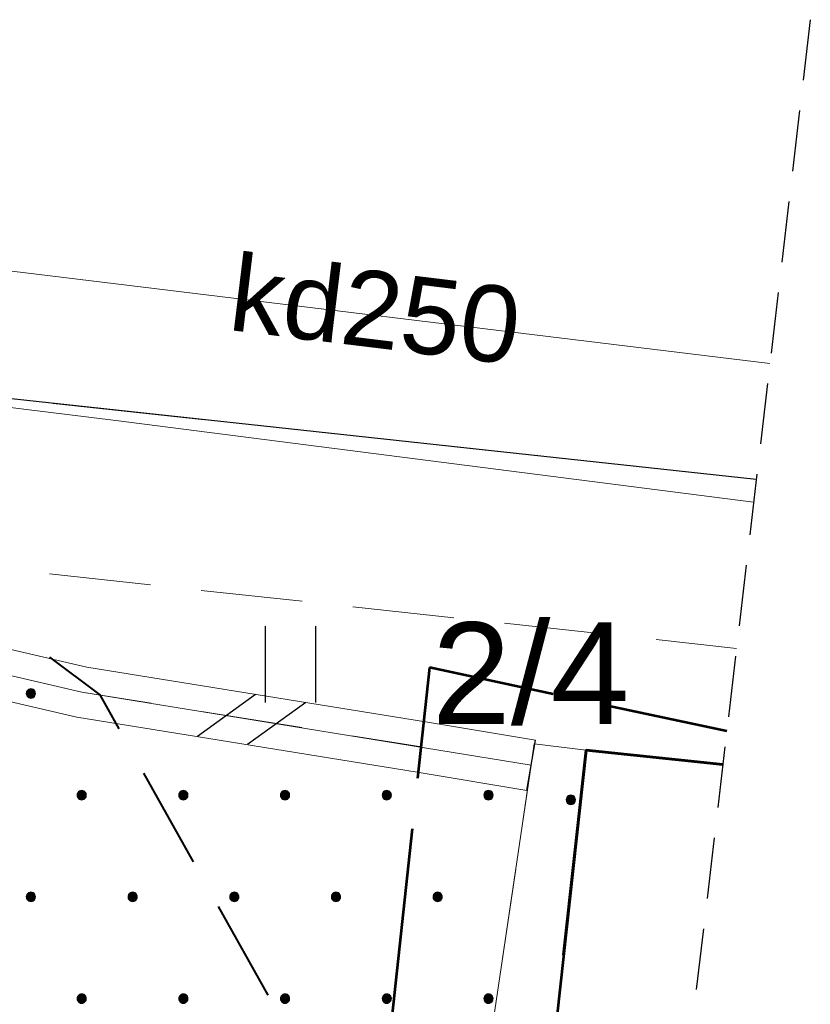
# Model space of a CAD drawing. Header units: metres. Extents: x 7419414 to 7419803, y 5549484 to 5549731.
# Tile 65 of 102: x 7419606.59 to 7419614.37, y 5549575.01 to 5549584.69. Entities that reach past the tile are written whole.
import ezdxf
from ezdxf.enums import TextEntityAlignment as Align

# ---------------------------------------------------------------- set-up
doc = ezdxf.new("R2010")
doc.units = ezdxf.units.M
doc.header["$MEASUREMENT"] = 0
doc.layers.get('0').update_dxf_attribs({"color": 250})
for name, color, linetype, lineweight in [('EGBA', 7, 'Continuous', 53), ('EGBA_O', 7, 'Continuous', 53), ('EGBJ', 7, 'Continuous', 13), ('EGBN', 7, 'Continuous', 13), ('EGBP', 7, 'Continuous', 13), ('EGBU', 7, 'Continuous', 53), ('LINIE ROZGRANICZAJĄCE MPZP', 212, 'Continuous', 0), ('OTDN', 7, 'Continuous', 13), ('OTKJ', 7, 'Continuous', 13), ('OTKK', 7, 'Continuous', 30), ('OTZT', 7, 'Continuous', 13), ('SUEP', 1, 'Continuous', 13), ('SUKP', 36, 'Continuous', 13), ('SUKP_O', 36, 'Continuous', 13), ('Zakres', 7, 'Continuous', 0)]:
    doc.layers.add(name, color=color, linetype=linetype, lineweight=lineweight)
doc.styles.add('Arial', font='arial.ttf')

msp = doc.modelspace()

# ---------------------------------------------------------------- hatches: boundary and pattern name
at = {"linetype": 'Continuous'}
for points in [[(7419606.6996, 5549578.0213), (7419606.6879, 5549578.0228), (7419606.6771, 5549578.0273), (7419606.6678, 5549578.0345), (7419606.6606, 5549578.0438), (7419606.6561, 5549578.0547), (7419606.6546, 5549578.0663), (7419606.6561, 5549578.0779), (7419606.6606, 5549578.0888), (7419606.6678, 5549578.0981), (7419606.6771, 5549578.1053), (7419606.6879, 5549578.1098), (7419606.6996, 5549578.1113), (7419606.7112, 5549578.1098), (7419606.7221, 5549578.1053), (7419606.7314, 5549578.0981), (7419606.7386, 5549578.0888), (7419606.7431, 5549578.0779), (7419606.7446, 5549578.0663), (7419606.7431, 5549578.0547), (7419606.7386, 5549578.0438), (7419606.7314, 5549578.0345), (7419606.7221, 5549578.0273), (7419606.7112, 5549578.0228)], [(7419607.1996, 5549577.0213), (7419607.1879, 5549577.0228), (7419607.1771, 5549577.0273), (7419607.1678, 5549577.0345), (7419607.1606, 5549577.0438), (7419607.1561, 5549577.0547), (7419607.1546, 5549577.0663), (7419607.1561, 5549577.0779), (7419607.1606, 5549577.0888), (7419607.1678, 5549577.0981), (7419607.1771, 5549577.1053), (7419607.1879, 5549577.1098), (7419607.1996, 5549577.1113), (7419607.2112, 5549577.1098), (7419607.2221, 5549577.1053), (7419607.2314, 5549577.0981), (7419607.2386, 5549577.0888), (7419607.2431, 5549577.0779), (7419607.2446, 5549577.0663), (7419607.2431, 5549577.0547), (7419607.2386, 5549577.0438), (7419607.2314, 5549577.0345), (7419607.2221, 5549577.0273), (7419607.2112, 5549577.0228)], [(7419608.1996, 5549577.0213), (7419608.1879, 5549577.0228), (7419608.1771, 5549577.0273), (7419608.1678, 5549577.0345), (7419608.1606, 5549577.0438), (7419608.1561, 5549577.0547), (7419608.1546, 5549577.0663), (7419608.1561, 5549577.0779), (7419608.1606, 5549577.0888), (7419608.1678, 5549577.0981), (7419608.1771, 5549577.1053), (7419608.1879, 5549577.1098), (7419608.1996, 5549577.1113), (7419608.2112, 5549577.1098), (7419608.2221, 5549577.1053), (7419608.2314, 5549577.0981), (7419608.2386, 5549577.0888), (7419608.2431, 5549577.0779), (7419608.2446, 5549577.0663), (7419608.2431, 5549577.0547), (7419608.2386, 5549577.0438), (7419608.2314, 5549577.0345), (7419608.2221, 5549577.0273), (7419608.2112, 5549577.0228)], [(7419609.1996, 5549577.0213), (7419609.1879, 5549577.0228), (7419609.1771, 5549577.0273), (7419609.1678, 5549577.0345), (7419609.1606, 5549577.0438), (7419609.1561, 5549577.0547), (7419609.1546, 5549577.0663), (7419609.1561, 5549577.0779), (7419609.1606, 5549577.0888), (7419609.1678, 5549577.0981), (7419609.1771, 5549577.1053), (7419609.1879, 5549577.1098), (7419609.1996, 5549577.1113), (7419609.2112, 5549577.1098), (7419609.2221, 5549577.1053), (7419609.2314, 5549577.0981), (7419609.2386, 5549577.0888), (7419609.2431, 5549577.0779), (7419609.2446, 5549577.0663), (7419609.2431, 5549577.0547), (7419609.2386, 5549577.0438), (7419609.2314, 5549577.0345), (7419609.2221, 5549577.0273), (7419609.2112, 5549577.0228)], [(7419610.1996, 5549577.0213), (7419610.1879, 5549577.0228), (7419610.1771, 5549577.0273), (7419610.1678, 5549577.0345), (7419610.1606, 5549577.0438), (7419610.1561, 5549577.0547), (7419610.1546, 5549577.0663), (7419610.1561, 5549577.0779), (7419610.1606, 5549577.0888), (7419610.1678, 5549577.0981), (7419610.1771, 5549577.1053), (7419610.1879, 5549577.1098), (7419610.1996, 5549577.1113), (7419610.2112, 5549577.1098), (7419610.2221, 5549577.1053), (7419610.2314, 5549577.0981), (7419610.2386, 5549577.0888), (7419610.2431, 5549577.0779), (7419610.2446, 5549577.0663), (7419610.2431, 5549577.0547), (7419610.2386, 5549577.0438), (7419610.2314, 5549577.0345), (7419610.2221, 5549577.0273), (7419610.2112, 5549577.0228)], [(7419611.1996, 5549577.0213), (7419611.1879, 5549577.0228), (7419611.1771, 5549577.0273), (7419611.1678, 5549577.0345), (7419611.1606, 5549577.0438), (7419611.1561, 5549577.0547), (7419611.1546, 5549577.0663), (7419611.1561, 5549577.0779), (7419611.1606, 5549577.0888), (7419611.1678, 5549577.0981), (7419611.1771, 5549577.1053), (7419611.1879, 5549577.1098), (7419611.1996, 5549577.1113), (7419611.2112, 5549577.1098), (7419611.2221, 5549577.1053), (7419611.2314, 5549577.0981), (7419611.2386, 5549577.0888), (7419611.2431, 5549577.0779), (7419611.2446, 5549577.0663), (7419611.2431, 5549577.0547), (7419611.2386, 5549577.0438), (7419611.2314, 5549577.0345), (7419611.2221, 5549577.0273), (7419611.2112, 5549577.0228)], [(7419612.01, 5549576.975), (7419611.9984, 5549576.9765), (7419611.9875, 5549576.981), (7419611.9782, 5549576.9882), (7419611.971, 5549576.9975), (7419611.9665, 5549577.0084), (7419611.965, 5549577.02), (7419611.9665, 5549577.0316), (7419611.971, 5549577.0425), (7419611.9782, 5549577.0518), (7419611.9875, 5549577.059), (7419611.9984, 5549577.0635), (7419612.01, 5549577.065), (7419612.0216, 5549577.0635), (7419612.0325, 5549577.059), (7419612.0418, 5549577.0518), (7419612.049, 5549577.0425), (7419612.0535, 5549577.0316), (7419612.055, 5549577.02), (7419612.0535, 5549577.0084), (7419612.049, 5549576.9975), (7419612.0418, 5549576.9882), (7419612.0325, 5549576.981), (7419612.0216, 5549576.9765)], [(7419606.6996, 5549576.0213), (7419606.6879, 5549576.0228), (7419606.6771, 5549576.0273), (7419606.6678, 5549576.0345), (7419606.6606, 5549576.0438), (7419606.6561, 5549576.0547), (7419606.6546, 5549576.0663), (7419606.6561, 5549576.0779), (7419606.6606, 5549576.0888), (7419606.6678, 5549576.0981), (7419606.6771, 5549576.1053), (7419606.6879, 5549576.1098), (7419606.6996, 5549576.1113), (7419606.7112, 5549576.1098), (7419606.7221, 5549576.1053), (7419606.7314, 5549576.0981), (7419606.7386, 5549576.0888), (7419606.7431, 5549576.0779), (7419606.7446, 5549576.0663), (7419606.7431, 5549576.0547), (7419606.7386, 5549576.0438), (7419606.7314, 5549576.0345), (7419606.7221, 5549576.0273), (7419606.7112, 5549576.0228)], [(7419607.6996, 5549576.0213), (7419607.6879, 5549576.0228), (7419607.6771, 5549576.0273), (7419607.6678, 5549576.0345), (7419607.6606, 5549576.0438), (7419607.6561, 5549576.0547), (7419607.6546, 5549576.0663), (7419607.6561, 5549576.0779), (7419607.6606, 5549576.0888), (7419607.6678, 5549576.0981), (7419607.6771, 5549576.1053), (7419607.6879, 5549576.1098), (7419607.6996, 5549576.1113), (7419607.7112, 5549576.1098), (7419607.7221, 5549576.1053), (7419607.7314, 5549576.0981), (7419607.7386, 5549576.0888), (7419607.7431, 5549576.0779), (7419607.7446, 5549576.0663), (7419607.7431, 5549576.0547), (7419607.7386, 5549576.0438), (7419607.7314, 5549576.0345), (7419607.7221, 5549576.0273), (7419607.7112, 5549576.0228)], [(7419608.6996, 5549576.0213), (7419608.6879, 5549576.0228), (7419608.6771, 5549576.0273), (7419608.6678, 5549576.0345), (7419608.6606, 5549576.0438), (7419608.6561, 5549576.0547), (7419608.6546, 5549576.0663), (7419608.6561, 5549576.0779), (7419608.6606, 5549576.0888), (7419608.6678, 5549576.0981), (7419608.6771, 5549576.1053), (7419608.6879, 5549576.1098), (7419608.6996, 5549576.1113), (7419608.7112, 5549576.1098), (7419608.7221, 5549576.1053), (7419608.7314, 5549576.0981), (7419608.7386, 5549576.0888), (7419608.7431, 5549576.0779), (7419608.7446, 5549576.0663), (7419608.7431, 5549576.0547), (7419608.7386, 5549576.0438), (7419608.7314, 5549576.0345), (7419608.7221, 5549576.0273), (7419608.7112, 5549576.0228)], [(7419609.6996, 5549576.0213), (7419609.6879, 5549576.0228), (7419609.6771, 5549576.0273), (7419609.6678, 5549576.0345), (7419609.6606, 5549576.0438), (7419609.6561, 5549576.0547), (7419609.6546, 5549576.0663), (7419609.6561, 5549576.0779), (7419609.6606, 5549576.0888), (7419609.6678, 5549576.0981), (7419609.6771, 5549576.1053), (7419609.6879, 5549576.1098), (7419609.6996, 5549576.1113), (7419609.7112, 5549576.1098), (7419609.7221, 5549576.1053), (7419609.7314, 5549576.0981), (7419609.7386, 5549576.0888), (7419609.7431, 5549576.0779), (7419609.7446, 5549576.0663), (7419609.7431, 5549576.0547), (7419609.7386, 5549576.0438), (7419609.7314, 5549576.0345), (7419609.7221, 5549576.0273), (7419609.7112, 5549576.0228)], [(7419610.6996, 5549576.0213), (7419610.6879, 5549576.0228), (7419610.6771, 5549576.0273), (7419610.6678, 5549576.0345), (7419610.6606, 5549576.0438), (7419610.6561, 5549576.0547), (7419610.6546, 5549576.0663), (7419610.6561, 5549576.0779), (7419610.6606, 5549576.0888), (7419610.6678, 5549576.0981), (7419610.6771, 5549576.1053), (7419610.6879, 5549576.1098), (7419610.6996, 5549576.1113), (7419610.7112, 5549576.1098), (7419610.7221, 5549576.1053), (7419610.7314, 5549576.0981), (7419610.7386, 5549576.0888), (7419610.7431, 5549576.0779), (7419610.7446, 5549576.0663), (7419610.7431, 5549576.0547), (7419610.7386, 5549576.0438), (7419610.7314, 5549576.0345), (7419610.7221, 5549576.0273), (7419610.7112, 5549576.0228)], [(7419607.1996, 5549575.0213), (7419607.1879, 5549575.0228), (7419607.1771, 5549575.0273), (7419607.1678, 5549575.0345), (7419607.1606, 5549575.0438), (7419607.1561, 5549575.0547), (7419607.1546, 5549575.0663), (7419607.1561, 5549575.0779), (7419607.1606, 5549575.0888), (7419607.1678, 5549575.0981), (7419607.1771, 5549575.1053), (7419607.1879, 5549575.1098), (7419607.1996, 5549575.1113), (7419607.2112, 5549575.1098), (7419607.2221, 5549575.1053), (7419607.2314, 5549575.0981), (7419607.2386, 5549575.0888), (7419607.2431, 5549575.0779), (7419607.2446, 5549575.0663), (7419607.2431, 5549575.0547), (7419607.2386, 5549575.0438), (7419607.2314, 5549575.0345), (7419607.2221, 5549575.0273), (7419607.2112, 5549575.0228)], [(7419608.1996, 5549575.0213), (7419608.1879, 5549575.0228), (7419608.1771, 5549575.0273), (7419608.1678, 5549575.0345), (7419608.1606, 5549575.0438), (7419608.1561, 5549575.0547), (7419608.1546, 5549575.0663), (7419608.1561, 5549575.0779), (7419608.1606, 5549575.0888), (7419608.1678, 5549575.0981), (7419608.1771, 5549575.1053), (7419608.1879, 5549575.1098), (7419608.1996, 5549575.1113), (7419608.2112, 5549575.1098), (7419608.2221, 5549575.1053), (7419608.2314, 5549575.0981), (7419608.2386, 5549575.0888), (7419608.2431, 5549575.0779), (7419608.2446, 5549575.0663), (7419608.2431, 5549575.0547), (7419608.2386, 5549575.0438), (7419608.2314, 5549575.0345), (7419608.2221, 5549575.0273), (7419608.2112, 5549575.0228)], [(7419609.1996, 5549575.0213), (7419609.1879, 5549575.0228), (7419609.1771, 5549575.0273), (7419609.1678, 5549575.0345), (7419609.1606, 5549575.0438), (7419609.1561, 5549575.0547), (7419609.1546, 5549575.0663), (7419609.1561, 5549575.0779), (7419609.1606, 5549575.0888), (7419609.1678, 5549575.0981), (7419609.1771, 5549575.1053), (7419609.1879, 5549575.1098), (7419609.1996, 5549575.1113), (7419609.2112, 5549575.1098), (7419609.2221, 5549575.1053), (7419609.2314, 5549575.0981), (7419609.2386, 5549575.0888), (7419609.2431, 5549575.0779), (7419609.2446, 5549575.0663), (7419609.2431, 5549575.0547), (7419609.2386, 5549575.0438), (7419609.2314, 5549575.0345), (7419609.2221, 5549575.0273), (7419609.2112, 5549575.0228)], [(7419610.1996, 5549575.0213), (7419610.1879, 5549575.0228), (7419610.1771, 5549575.0273), (7419610.1678, 5549575.0345), (7419610.1606, 5549575.0438), (7419610.1561, 5549575.0547), (7419610.1546, 5549575.0663), (7419610.1561, 5549575.0779), (7419610.1606, 5549575.0888), (7419610.1678, 5549575.0981), (7419610.1771, 5549575.1053), (7419610.1879, 5549575.1098), (7419610.1996, 5549575.1113), (7419610.2112, 5549575.1098), (7419610.2221, 5549575.1053), (7419610.2314, 5549575.0981), (7419610.2386, 5549575.0888), (7419610.2431, 5549575.0779), (7419610.2446, 5549575.0663), (7419610.2431, 5549575.0547), (7419610.2386, 5549575.0438), (7419610.2314, 5549575.0345), (7419610.2221, 5549575.0273), (7419610.2112, 5549575.0228)], [(7419611.1996, 5549575.0213), (7419611.1879, 5549575.0228), (7419611.1771, 5549575.0273), (7419611.1678, 5549575.0345), (7419611.1606, 5549575.0438), (7419611.1561, 5549575.0547), (7419611.1546, 5549575.0663), (7419611.1561, 5549575.0779), (7419611.1606, 5549575.0888), (7419611.1678, 5549575.0981), (7419611.1771, 5549575.1053), (7419611.1879, 5549575.1098), (7419611.1996, 5549575.1113), (7419611.2112, 5549575.1098), (7419611.2221, 5549575.1053), (7419611.2314, 5549575.0981), (7419611.2386, 5549575.0888), (7419611.2431, 5549575.0779), (7419611.2446, 5549575.0663), (7419611.2431, 5549575.0547), (7419611.2386, 5549575.0438), (7419611.2314, 5549575.0345), (7419611.2221, 5549575.0273), (7419611.2112, 5549575.0228)]]:
    msp.add_hatch(color=0, dxfattribs=at).paths.add_polyline_path(points)

# ---------------------------------------------------------------- linework, layer by layer
at = {"color": 0, "linetype": 'Continuous'}
for p, q in [((7419609.0028, 5549578.7272), (7419609.0028, 5549577.9772)), ((7419609.5028, 5549577.9772), (7419609.5028, 5549578.7272)), ((7419608.9099, 5549578.0568), (7419608.3365, 5549577.643)), ((7419608.9099, 5549578.0568), (7419608.3365, 5549577.643)), ((7419609.4035, 5549577.977), (7419608.8301, 5549577.5632)), ((7419609.4035, 5549577.977), (7419608.8301, 5549577.5632)), ((7419611.5789, 5549577.1134), (7419611.6611, 5549577.6066))]:
    msp.add_line(p, q, dxfattribs=at)
at = {"color": 0, "linetype": 'Continuous', "flags": 128}
for points in [[(7419606.6546, 5549578.0663), (7419606.6561, 5549578.0547), (7419606.6606, 5549578.0438), (7419606.6678, 5549578.0345), (7419606.6771, 5549578.0273), (7419606.6879, 5549578.0228), (7419606.6996, 5549578.0213), (7419606.7112, 5549578.0228), (7419606.7221, 5549578.0273), (7419606.7314, 5549578.0345), (7419606.7386, 5549578.0438), (7419606.7431, 5549578.0547), (7419606.7446, 5549578.0663), (7419606.7431, 5549578.0779), (7419606.7386, 5549578.0888), (7419606.7314, 5549578.0981), (7419606.7221, 5549578.1053), (7419606.7112, 5549578.1098), (7419606.6996, 5549578.1113), (7419606.6879, 5549578.1098), (7419606.6771, 5549578.1053), (7419606.6678, 5549578.0981), (7419606.6606, 5549578.0888), (7419606.6561, 5549578.0779), (7419606.6546, 5549578.0663)], [(7419607.1546, 5549577.0663), (7419607.1561, 5549577.0547), (7419607.1606, 5549577.0438), (7419607.1678, 5549577.0345), (7419607.1771, 5549577.0273), (7419607.1879, 5549577.0228), (7419607.1996, 5549577.0213), (7419607.2112, 5549577.0228), (7419607.2221, 5549577.0273), (7419607.2314, 5549577.0345), (7419607.2386, 5549577.0438), (7419607.2431, 5549577.0547), (7419607.2446, 5549577.0663), (7419607.2431, 5549577.0779), (7419607.2386, 5549577.0888), (7419607.2314, 5549577.0981), (7419607.2221, 5549577.1053), (7419607.2112, 5549577.1098), (7419607.1996, 5549577.1113), (7419607.1879, 5549577.1098), (7419607.1771, 5549577.1053), (7419607.1678, 5549577.0981), (7419607.1606, 5549577.0888), (7419607.1561, 5549577.0779), (7419607.1546, 5549577.0663)], [(7419608.1546, 5549577.0663), (7419608.1561, 5549577.0547), (7419608.1606, 5549577.0438), (7419608.1678, 5549577.0345), (7419608.1771, 5549577.0273), (7419608.1879, 5549577.0228), (7419608.1996, 5549577.0213), (7419608.2112, 5549577.0228), (7419608.2221, 5549577.0273), (7419608.2314, 5549577.0345), (7419608.2386, 5549577.0438), (7419608.2431, 5549577.0547), (7419608.2446, 5549577.0663), (7419608.2431, 5549577.0779), (7419608.2386, 5549577.0888), (7419608.2314, 5549577.0981), (7419608.2221, 5549577.1053), (7419608.2112, 5549577.1098), (7419608.1996, 5549577.1113), (7419608.1879, 5549577.1098), (7419608.1771, 5549577.1053), (7419608.1678, 5549577.0981), (7419608.1606, 5549577.0888), (7419608.1561, 5549577.0779), (7419608.1546, 5549577.0663)], [(7419609.1546, 5549577.0663), (7419609.1561, 5549577.0547), (7419609.1606, 5549577.0438), (7419609.1678, 5549577.0345), (7419609.1771, 5549577.0273), (7419609.1879, 5549577.0228), (7419609.1996, 5549577.0213), (7419609.2112, 5549577.0228), (7419609.2221, 5549577.0273), (7419609.2314, 5549577.0345), (7419609.2386, 5549577.0438), (7419609.2431, 5549577.0547), (7419609.2446, 5549577.0663), (7419609.2431, 5549577.0779), (7419609.2386, 5549577.0888), (7419609.2314, 5549577.0981), (7419609.2221, 5549577.1053), (7419609.2112, 5549577.1098), (7419609.1996, 5549577.1113), (7419609.1879, 5549577.1098), (7419609.1771, 5549577.1053), (7419609.1678, 5549577.0981), (7419609.1606, 5549577.0888), (7419609.1561, 5549577.0779), (7419609.1546, 5549577.0663)], [(7419610.1546, 5549577.0663), (7419610.1561, 5549577.0547), (7419610.1606, 5549577.0438), (7419610.1678, 5549577.0345), (7419610.1771, 5549577.0273), (7419610.1879, 5549577.0228), (7419610.1996, 5549577.0213), (7419610.2112, 5549577.0228), (7419610.2221, 5549577.0273), (7419610.2314, 5549577.0345), (7419610.2386, 5549577.0438), (7419610.2431, 5549577.0547), (7419610.2446, 5549577.0663), (7419610.2431, 5549577.0779), (7419610.2386, 5549577.0888), (7419610.2314, 5549577.0981), (7419610.2221, 5549577.1053), (7419610.2112, 5549577.1098), (7419610.1996, 5549577.1113), (7419610.1879, 5549577.1098), (7419610.1771, 5549577.1053), (7419610.1678, 5549577.0981), (7419610.1606, 5549577.0888), (7419610.1561, 5549577.0779), (7419610.1546, 5549577.0663)], [(7419611.1546, 5549577.0663), (7419611.1561, 5549577.0547), (7419611.1606, 5549577.0438), (7419611.1678, 5549577.0345), (7419611.1771, 5549577.0273), (7419611.1879, 5549577.0228), (7419611.1996, 5549577.0213), (7419611.2112, 5549577.0228), (7419611.2221, 5549577.0273), (7419611.2314, 5549577.0345), (7419611.2386, 5549577.0438), (7419611.2431, 5549577.0547), (7419611.2446, 5549577.0663), (7419611.2431, 5549577.0779), (7419611.2386, 5549577.0888), (7419611.2314, 5549577.0981), (7419611.2221, 5549577.1053), (7419611.2112, 5549577.1098), (7419611.1996, 5549577.1113), (7419611.1879, 5549577.1098), (7419611.1771, 5549577.1053), (7419611.1678, 5549577.0981), (7419611.1606, 5549577.0888), (7419611.1561, 5549577.0779), (7419611.1546, 5549577.0663)], [(7419611.965, 5549577.02), (7419611.9665, 5549577.0084), (7419611.971, 5549576.9975), (7419611.9782, 5549576.9882), (7419611.9875, 5549576.981), (7419611.9984, 5549576.9765), (7419612.01, 5549576.975), (7419612.0216, 5549576.9765), (7419612.0325, 5549576.981), (7419612.0418, 5549576.9882), (7419612.049, 5549576.9975), (7419612.0535, 5549577.0084), (7419612.055, 5549577.02), (7419612.0535, 5549577.0316), (7419612.049, 5549577.0425), (7419612.0418, 5549577.0518), (7419612.0325, 5549577.059), (7419612.0216, 5549577.0635), (7419612.01, 5549577.065), (7419611.9984, 5549577.0635), (7419611.9875, 5549577.059), (7419611.9782, 5549577.0518), (7419611.971, 5549577.0425), (7419611.9665, 5549577.0316), (7419611.965, 5549577.02)], [(7419606.6546, 5549576.0663), (7419606.6561, 5549576.0547), (7419606.6606, 5549576.0438), (7419606.6678, 5549576.0345), (7419606.6771, 5549576.0273), (7419606.6879, 5549576.0228), (7419606.6996, 5549576.0213), (7419606.7112, 5549576.0228), (7419606.7221, 5549576.0273), (7419606.7314, 5549576.0345), (7419606.7386, 5549576.0438), (7419606.7431, 5549576.0547), (7419606.7446, 5549576.0663), (7419606.7431, 5549576.0779), (7419606.7386, 5549576.0888), (7419606.7314, 5549576.0981), (7419606.7221, 5549576.1053), (7419606.7112, 5549576.1098), (7419606.6996, 5549576.1113), (7419606.6879, 5549576.1098), (7419606.6771, 5549576.1053), (7419606.6678, 5549576.0981), (7419606.6606, 5549576.0888), (7419606.6561, 5549576.0779), (7419606.6546, 5549576.0663)], [(7419607.6546, 5549576.0663), (7419607.6561, 5549576.0547), (7419607.6606, 5549576.0438), (7419607.6678, 5549576.0345), (7419607.6771, 5549576.0273), (7419607.6879, 5549576.0228), (7419607.6996, 5549576.0213), (7419607.7112, 5549576.0228), (7419607.7221, 5549576.0273), (7419607.7314, 5549576.0345), (7419607.7386, 5549576.0438), (7419607.7431, 5549576.0547), (7419607.7446, 5549576.0663), (7419607.7431, 5549576.0779), (7419607.7386, 5549576.0888), (7419607.7314, 5549576.0981), (7419607.7221, 5549576.1053), (7419607.7112, 5549576.1098), (7419607.6996, 5549576.1113), (7419607.6879, 5549576.1098), (7419607.6771, 5549576.1053), (7419607.6678, 5549576.0981), (7419607.6606, 5549576.0888), (7419607.6561, 5549576.0779), (7419607.6546, 5549576.0663)], [(7419608.6546, 5549576.0663), (7419608.6561, 5549576.0547), (7419608.6606, 5549576.0438), (7419608.6678, 5549576.0345), (7419608.6771, 5549576.0273), (7419608.6879, 5549576.0228), (7419608.6996, 5549576.0213), (7419608.7112, 5549576.0228), (7419608.7221, 5549576.0273), (7419608.7314, 5549576.0345), (7419608.7386, 5549576.0438), (7419608.7431, 5549576.0547), (7419608.7446, 5549576.0663), (7419608.7431, 5549576.0779), (7419608.7386, 5549576.0888), (7419608.7314, 5549576.0981), (7419608.7221, 5549576.1053), (7419608.7112, 5549576.1098), (7419608.6996, 5549576.1113), (7419608.6879, 5549576.1098), (7419608.6771, 5549576.1053), (7419608.6678, 5549576.0981), (7419608.6606, 5549576.0888), (7419608.6561, 5549576.0779), (7419608.6546, 5549576.0663)], [(7419609.6546, 5549576.0663), (7419609.6561, 5549576.0547), (7419609.6606, 5549576.0438), (7419609.6678, 5549576.0345), (7419609.6771, 5549576.0273), (7419609.6879, 5549576.0228), (7419609.6996, 5549576.0213), (7419609.7112, 5549576.0228), (7419609.7221, 5549576.0273), (7419609.7314, 5549576.0345), (7419609.7386, 5549576.0438), (7419609.7431, 5549576.0547), (7419609.7446, 5549576.0663), (7419609.7431, 5549576.0779), (7419609.7386, 5549576.0888), (7419609.7314, 5549576.0981), (7419609.7221, 5549576.1053), (7419609.7112, 5549576.1098), (7419609.6996, 5549576.1113), (7419609.6879, 5549576.1098), (7419609.6771, 5549576.1053), (7419609.6678, 5549576.0981), (7419609.6606, 5549576.0888), (7419609.6561, 5549576.0779), (7419609.6546, 5549576.0663)], [(7419610.6546, 5549576.0663), (7419610.6561, 5549576.0547), (7419610.6606, 5549576.0438), (7419610.6678, 5549576.0345), (7419610.6771, 5549576.0273), (7419610.6879, 5549576.0228), (7419610.6996, 5549576.0213), (7419610.7112, 5549576.0228), (7419610.7221, 5549576.0273), (7419610.7314, 5549576.0345), (7419610.7386, 5549576.0438), (7419610.7431, 5549576.0547), (7419610.7446, 5549576.0663), (7419610.7431, 5549576.0779), (7419610.7386, 5549576.0888), (7419610.7314, 5549576.0981), (7419610.7221, 5549576.1053), (7419610.7112, 5549576.1098), (7419610.6996, 5549576.1113), (7419610.6879, 5549576.1098), (7419610.6771, 5549576.1053), (7419610.6678, 5549576.0981), (7419610.6606, 5549576.0888), (7419610.6561, 5549576.0779), (7419610.6546, 5549576.0663)], [(7419607.1546, 5549575.0663), (7419607.1561, 5549575.0547), (7419607.1606, 5549575.0438), (7419607.1678, 5549575.0345), (7419607.1771, 5549575.0273), (7419607.1879, 5549575.0228), (7419607.1996, 5549575.0213), (7419607.2112, 5549575.0228), (7419607.2221, 5549575.0273), (7419607.2314, 5549575.0345), (7419607.2386, 5549575.0438), (7419607.2431, 5549575.0547), (7419607.2446, 5549575.0663), (7419607.2431, 5549575.0779), (7419607.2386, 5549575.0888), (7419607.2314, 5549575.0981), (7419607.2221, 5549575.1053), (7419607.2112, 5549575.1098), (7419607.1996, 5549575.1113), (7419607.1879, 5549575.1098), (7419607.1771, 5549575.1053), (7419607.1678, 5549575.0981), (7419607.1606, 5549575.0888), (7419607.1561, 5549575.0779), (7419607.1546, 5549575.0663)], [(7419608.1546, 5549575.0663), (7419608.1561, 5549575.0547), (7419608.1606, 5549575.0438), (7419608.1678, 5549575.0345), (7419608.1771, 5549575.0273), (7419608.1879, 5549575.0228), (7419608.1996, 5549575.0213), (7419608.2112, 5549575.0228), (7419608.2221, 5549575.0273), (7419608.2314, 5549575.0345), (7419608.2386, 5549575.0438), (7419608.2431, 5549575.0547), (7419608.2446, 5549575.0663), (7419608.2431, 5549575.0779), (7419608.2386, 5549575.0888), (7419608.2314, 5549575.0981), (7419608.2221, 5549575.1053), (7419608.2112, 5549575.1098), (7419608.1996, 5549575.1113), (7419608.1879, 5549575.1098), (7419608.1771, 5549575.1053), (7419608.1678, 5549575.0981), (7419608.1606, 5549575.0888), (7419608.1561, 5549575.0779), (7419608.1546, 5549575.0663)], [(7419609.1546, 5549575.0663), (7419609.1561, 5549575.0547), (7419609.1606, 5549575.0438), (7419609.1678, 5549575.0345), (7419609.1771, 5549575.0273), (7419609.1879, 5549575.0228), (7419609.1996, 5549575.0213), (7419609.2112, 5549575.0228), (7419609.2221, 5549575.0273), (7419609.2314, 5549575.0345), (7419609.2386, 5549575.0438), (7419609.2431, 5549575.0547), (7419609.2446, 5549575.0663), (7419609.2431, 5549575.0779), (7419609.2386, 5549575.0888), (7419609.2314, 5549575.0981), (7419609.2221, 5549575.1053), (7419609.2112, 5549575.1098), (7419609.1996, 5549575.1113), (7419609.1879, 5549575.1098), (7419609.1771, 5549575.1053), (7419609.1678, 5549575.0981), (7419609.1606, 5549575.0888), (7419609.1561, 5549575.0779), (7419609.1546, 5549575.0663)], [(7419610.1546, 5549575.0663), (7419610.1561, 5549575.0547), (7419610.1606, 5549575.0438), (7419610.1678, 5549575.0345), (7419610.1771, 5549575.0273), (7419610.1879, 5549575.0228), (7419610.1996, 5549575.0213), (7419610.2112, 5549575.0228), (7419610.2221, 5549575.0273), (7419610.2314, 5549575.0345), (7419610.2386, 5549575.0438), (7419610.2431, 5549575.0547), (7419610.2446, 5549575.0663), (7419610.2431, 5549575.0779), (7419610.2386, 5549575.0888), (7419610.2314, 5549575.0981), (7419610.2221, 5549575.1053), (7419610.2112, 5549575.1098), (7419610.1996, 5549575.1113), (7419610.1879, 5549575.1098), (7419610.1771, 5549575.1053), (7419610.1678, 5549575.0981), (7419610.1606, 5549575.0888), (7419610.1561, 5549575.0779), (7419610.1546, 5549575.0663)], [(7419611.1546, 5549575.0663), (7419611.1561, 5549575.0547), (7419611.1606, 5549575.0438), (7419611.1678, 5549575.0345), (7419611.1771, 5549575.0273), (7419611.1879, 5549575.0228), (7419611.1996, 5549575.0213), (7419611.2112, 5549575.0228), (7419611.2221, 5549575.0273), (7419611.2314, 5549575.0345), (7419611.2386, 5549575.0438), (7419611.2431, 5549575.0547), (7419611.2446, 5549575.0663), (7419611.2431, 5549575.0779), (7419611.2386, 5549575.0888), (7419611.2314, 5549575.0981), (7419611.2221, 5549575.1053), (7419611.2112, 5549575.1098), (7419611.1996, 5549575.1113), (7419611.1879, 5549575.1098), (7419611.1771, 5549575.1053), (7419611.1678, 5549575.0981), (7419611.1606, 5549575.0888), (7419611.1561, 5549575.0779), (7419611.1546, 5549575.0663)]]:
    msp.add_lwpolyline(points, close=True, dxfattribs=at)
at = {"layer": 'EGBA', "color": 250, "linetype": 'Continuous', "lineweight": 53}
for p, q in [((7419610.62, 5549578.32), (7419610.5031, 5549577.2325)), ((7419611.837, 5549578.0599), (7419610.62, 5549578.32)), ((7419613.5429, 5549577.6954), (7419612.3259, 5549577.9555)), ((7419611.9388, 5549575.496), (7419612.16, 5549577.51)), ((7419612.16, 5549577.51), (7419613.5044, 5549577.368)), ((7419610.4497, 5549576.7354), (7419610.236, 5549574.7469))]:
    msp.add_line(p, q, dxfattribs=at)
at = {"layer": 'EGBJ', "color": 250, "linetype": 'Continuous', "lineweight": 13, "flags": 128}
msp.add_lwpolyline([(7419607.2, 5549578.08), (7419602.64, 5549579.14), (7419594.61, 5549581.01), (7419593.78, 5549575.34), (7419601.22, 5549573.35), (7419605.01, 5549572.47), (7419610.7, 5549571.15), (7419611.6192, 5549577.3621), (7419607.2, 5549578.08)], close=True, dxfattribs=at)
at = {"layer": 'EGBN', "color": 250, "linetype": 'Continuous', "lineweight": 13, "flags": 128}
msp.add_lwpolyline([(7419613.5044, 5549577.368), (7419612.16, 5549577.51), (7419611.39, 5549570.5), (7419610.5, 5549562.51), (7419611.7444, 5549562.4014)], dxfattribs=at)
at = {"layer": 'EGBP', "color": 250, "linetype": 'Continuous', "lineweight": 13}
for p, q in [((7419611.65, 5549577.57), (7419611.541, 5549576.8331)), ((7419612.16, 5549577.51), (7419611.65, 5549577.57)), ((7419613.5044, 5549577.368), (7419612.16, 5549577.51)), ((7419611.4678, 5549576.3385), (7419611.3214, 5549575.3492))]:
    msp.add_line(p, q, dxfattribs=at)
at = {"layer": 'EGBU', "color": 250, "linetype": 'Continuous', "lineweight": 53, "flags": 128}
msp.add_lwpolyline([(7419613.5044, 5549577.368), (7419612.16, 5549577.51), (7419611.39, 5549570.5), (7419609.83, 5549556.44), (7419611.0274, 5549556.3036)], dxfattribs=at)
at = {"layer": 'LINIE ROZGRANICZAJĄCE MPZP', "color": 1, "linetype": 'Continuous', "lineweight": 40}
for p, q in [((7419607.808, 5549577.2821), (7419608.2965, 5549576.4096)), ((7419608.5407, 5549575.9733), (7419609.0292, 5549575.1007))]:
    msp.add_line(p, q, dxfattribs=at)
at = {"layer": 'LINIE ROZGRANICZAJĄCE MPZP', "color": 1, "linetype": 'Continuous', "lineweight": 40, "flags": 128}
msp.add_lwpolyline([(7419606.8837, 5549578.4234), (7419607.3759, 5549578.054), (7419607.5638, 5549577.7184)], dxfattribs=at)
at = {"layer": 'OTDN', "color": 250, "linetype": 'Continuous', "lineweight": 13, "flags": 128}
for points in [[(7419611.6611, 5549577.6066), (7419610.5805, 5549577.7867), (7419607.2483, 5549578.3254), (7419602.6966, 5549579.3835)], [(7419611.5789, 5549577.1134), (7419610.4995, 5549577.2933), (7419607.1517, 5549577.8346), (7419602.5834, 5549578.8965)]]:
    msp.add_lwpolyline(points, dxfattribs=at)
at = {"layer": 'OTKJ', "color": 250, "linetype": 'Continuous', "lineweight": 13}
for p, q in [((7419608.4084, 5549580.7575), (7419606.9171, 5549580.9186)), ((7419610.3969, 5549580.5426), (7419608.9056, 5549580.7037)), ((7419612.3853, 5549580.3277), (7419610.894, 5549580.4889)), ((7419613.834, 5549580.1712), (7419612.8824, 5549580.274))]:
    msp.add_line(p, q, dxfattribs=at)
at = {"layer": 'OTKK', "color": 250, "linetype": 'Continuous', "lineweight": 30, "flags": 128}
msp.add_lwpolyline([(7419613.834, 5549580.1712), (7419603.48, 5549581.29), (7419598.69, 5549581.83), (7419596.04, 5549582.28), (7419592.92, 5549582.98, 1.072705), (7419592.67, 5549581.44), (7419594.61, 5549581.01)], format="xyb", dxfattribs=at)
at = {"layer": 'OTZT', "color": 250, "linetype": 'Continuous', "lineweight": 13}
for p, q in [((7419606.8829, 5549579.2414), (7419607.8771, 5549579.1338)), ((7419608.3742, 5549579.08), (7419609.3684, 5549578.9723)), ((7419609.8655, 5549578.9185), (7419610.8597, 5549578.8108)), ((7419611.3568, 5549578.757), (7419612.351, 5549578.6494)), ((7419612.8481, 5549578.5955), (7419613.6387, 5549578.5099)), ((7419610.62, 5549578.32), (7419610.54, 5549577.54)), ((7419611.837, 5549578.0599), (7419610.62, 5549578.32)), ((7419607.2, 5549578.08), (7419606.6246, 5549578.2138)), ((7419607.8828, 5549577.9696), (7419607.2, 5549578.08)), ((7419613.5429, 5549577.6954), (7419612.3259, 5549577.9555)), ((7419609.3636, 5549577.7302), (7419608.3764, 5549577.8898)), ((7419610.54, 5549577.54), (7419609.8572, 5549577.6504))]:
    msp.add_line(p, q, dxfattribs=at)
at = {"layer": 'SUEP', "color": 1, "linetype": 'Continuous', "lineweight": 13, "flags": 128}
msp.add_lwpolyline([(7419613.8075, 5549579.9459), (7419607.534, 5549580.749), (7419600.347, 5549581.634), (7419599.399, 5549581.054), (7419599.179, 5549580.093), (7419597.141, 5549565.969), (7419595.31, 5549564.727), (7419594.253, 5549563.546), (7419594.11, 5549562.58)], dxfattribs=at)
at = {"layer": 'SUKP', "color": 36, "linetype": 'Continuous', "lineweight": 13}
msp.add_line((7419613.968, 5549581.3105), (7419600.68, 5549582.93), dxfattribs=at)
at = {"layer": 'Zakres', "color": 5, "linetype": 'Continuous', "lineweight": 30}
for p, q in [((7419614.3655, 5549584.6907), (7419614.2954, 5549584.0948)), ((7419614.3655, 5549584.6907), (7419614.2954, 5549584.0948)), ((7419614.2603, 5549583.7969), (7419614.1903, 5549583.201)), ((7419614.2603, 5549583.7969), (7419614.1903, 5549583.201)), ((7419614.1552, 5549582.9031), (7419614.0852, 5549582.3072)), ((7419614.1552, 5549582.9031), (7419614.0852, 5549582.3072)), ((7419614.0501, 5549582.0092), (7419613.9801, 5549581.4133)), ((7419614.0501, 5549582.0092), (7419613.9801, 5549581.4133)), ((7419613.945, 5549581.1154), (7419613.875, 5549580.5195)), ((7419613.945, 5549581.1154), (7419613.875, 5549580.5195)), ((7419613.8399, 5549580.2215), (7419613.7699, 5549579.6256)), ((7419613.8399, 5549580.2215), (7419613.7699, 5549579.6256)), ((7419613.7348, 5549579.3277), (7419613.6647, 5549578.7318)), ((7419613.7348, 5549579.3277), (7419613.6647, 5549578.7318)), ((7419613.6297, 5549578.4339), (7419613.5596, 5549577.838)), ((7419613.6297, 5549578.4339), (7419613.5596, 5549577.838)), ((7419613.5246, 5549577.54), (7419613.4545, 5549576.9441)), ((7419613.5246, 5549577.54), (7419613.4545, 5549576.9441)), ((7419613.4195, 5549576.6462), (7419613.3494, 5549576.0503)), ((7419613.4195, 5549576.6462), (7419613.3494, 5549576.0503)), ((7419613.3144, 5549575.7523), (7419613.2443, 5549575.1564)), ((7419613.3144, 5549575.7523), (7419613.2443, 5549575.1564))]:
    msp.add_line(p, q, dxfattribs=at)

# ---------------------------------------------------------------- texts
at = {"layer": 'EGBA_O', "color": 250, "linetype": 'Continuous', "lineweight": 0, "style": 'Arial'}
msp.add_text('2/4', height=1, dxfattribs=at).set_placement((7419611.6149, 5549577.7652), align=Align.CENTER)
at = {"layer": 'SUKP_O', "color": 36, "linetype": 'Continuous', "lineweight": 0, "style": 'Arial'}
msp.add_text('kd250', height=0.75, rotation=353.051, dxfattribs=at).set_placement((7419610.0422, 5549581.4698), align=Align.CENTER)

doc.saveas('drawing.dxf')
